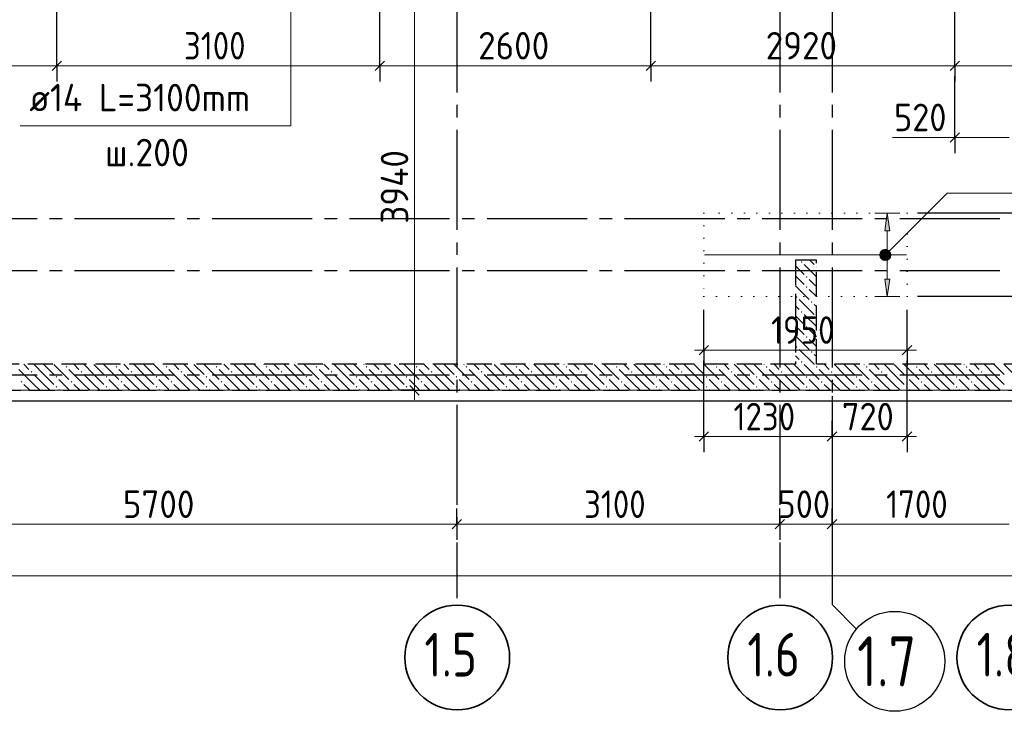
# Model space of a CAD drawing. Header units: millimetres. Extents: x 0 to 50400, y 0 to 35640.
# Tile 15 of 25: x 26019 to 35469, y 7230 to 13872. Entities that reach past the tile are written whole.
import ezdxf

# ---------------------------------------------------------------- set-up
doc = ezdxf.new("R2010")
doc.units = ezdxf.units.MM
for name, pattern in [('______2', [324, 240, -84]), ('______5', [1320, 960, -120, 120, -120]), ('______9', [120, 0, -120])]:
    doc.linetypes.add(name, pattern=pattern)
for name, color, linetype, lineweight in [('Standard', 7, 'Continuous', 25), ('ДОП Верх по Х', 7, 'Continuous', 25), ('ЖБ Перекрытие верхний уровень', 7, 'Continuous', 35), ('ЖБ Стена верхний уровень', 7, 'Continuous', 35), ('Общий01', 7, 'Continuous', 13), ('Позиционная метка номер позиции', 7, 'Continuous', 13), ('Размерная линия_ общее', 7, 'Continuous', 13), ('Тени', 7, 'Continuous', 13)]:
    doc.layers.add(name, color=color, linetype=linetype, lineweight=lineweight)
doc.layers.add('Оси', color=7, linetype='______5', true_color=0x656565)
doc.styles.add('ISOCPEUR', font='txt')

msp = doc.modelspace()

# ---------------------------------------------------------------- hatches: boundary and pattern name
at = {"layer": 'ДОП Верх по Х', "linetype": 'Continuous', "lineweight": 13, "transparency": 33554687}
msp.add_hatch(color=7, dxfattribs=at).paths.add_polyline_path([(34369.8, 11844.4), (34345.9, 12012.4), (34321.9, 11844.4)])
msp.add_hatch(color=7, dxfattribs=at).paths.add_polyline_path([(34369.8, 11380.4), (34345.9, 11212.4), (34321.9, 11380.4)], flags=16)
at = {"layer": 'ЖБ Стена верхний уровень', "linetype": 'Continuous', "lineweight": 18, "transparency": 33554687}
for points in [[(33515.8, 11545.3), (33523.6, 11553.1), (33531.4, 11545.3), (33523.6, 11537.5)], [(33659.8, 11497.3), (33665.1, 11502.6), (33665.1, 11492)], [(33563.8, 11401.3), (33571.6, 11409.1), (33579.4, 11401.3), (33571.6, 11393.5)], [(33563.8, 11305.3), (33571.6, 11313.1), (33579.4, 11305.3), (33571.6, 11297.5)], [(33467.8, 11209.3), (33475.6, 11217.1), (33483.4, 11209.3), (33475.6, 11201.5)], [(33611.8, 11161.3), (33619.6, 11169.1), (33627.4, 11161.3), (33619.6, 11153.5)], [(33515.8, 11065.3), (33523.6, 11073.1), (33531.4, 11065.3), (33523.6, 11057.5)], [(33659.8, 11017.3), (33665.1, 11022.6), (33665.1, 11012)], [(33563.8, 10921.3), (33571.6, 10929.1), (33579.4, 10921.3), (33571.6, 10913.5)], [(33563.8, 10825.3), (33571.6, 10833.1), (33579.4, 10825.3), (33571.6, 10817.5)], [(33467.8, 10729.3), (33475.6, 10737.1), (33483.4, 10729.3), (33475.6, 10721.5)], [(33611.8, 10681.3), (33619.6, 10689.1), (33627.4, 10681.3), (33619.6, 10673.5)], [(33515.8, 10585.3), (33523.6, 10593.1), (33531.4, 10585.3), (33523.6, 10577.5)], [(26123.8, 10489.3), (26131.6, 10497.1), (26139.4, 10489.3), (26131.6, 10481.5)], [(26459.8, 10537.3), (26467.6, 10545.1), (26475.4, 10537.3), (26467.6, 10529.5)], [(26603.8, 10489.3), (26611.6, 10497.1), (26619.4, 10489.3), (26611.6, 10481.5)], [(26939.8, 10537.3), (26947.6, 10545.1), (26955.4, 10537.3), (26947.6, 10529.5)], [(27083.8, 10489.3), (27091.6, 10497.1), (27099.4, 10489.3), (27091.6, 10481.5)], [(27419.8, 10537.3), (27427.6, 10545.1), (27435.4, 10537.3), (27427.6, 10529.5)], [(27563.8, 10489.3), (27571.6, 10497.1), (27579.4, 10489.3), (27571.6, 10481.5)], [(27899.8, 10537.3), (27907.6, 10545.1), (27915.4, 10537.3), (27907.6, 10529.5)], [(28043.8, 10489.3), (28051.6, 10497.1), (28059.4, 10489.3), (28051.6, 10481.5)], [(28379.8, 10537.3), (28387.6, 10545.1), (28395.4, 10537.3), (28387.6, 10529.5)], [(28523.8, 10489.3), (28531.6, 10497.1), (28539.4, 10489.3), (28531.6, 10481.5)], [(28859.8, 10537.3), (28867.6, 10545.1), (28875.4, 10537.3), (28867.6, 10529.5)], [(29003.8, 10489.3), (29011.6, 10497.1), (29019.4, 10489.3), (29011.6, 10481.5)], [(29339.8, 10537.3), (29347.6, 10545.1), (29355.4, 10537.3), (29347.6, 10529.5)], [(29483.8, 10489.3), (29491.6, 10497.1), (29499.4, 10489.3), (29491.6, 10481.5)], [(29819.8, 10537.3), (29827.6, 10545.1), (29835.4, 10537.3), (29827.6, 10529.5)], [(29963.8, 10489.3), (29971.6, 10497.1), (29979.4, 10489.3), (29971.6, 10481.5)], [(30299.8, 10537.3), (30307.6, 10545.1), (30315.4, 10537.3), (30307.6, 10529.5)], [(30443.8, 10489.3), (30451.6, 10497.1), (30459.4, 10489.3), (30451.6, 10481.5)], [(30779.8, 10537.3), (30787.6, 10545.1), (30795.4, 10537.3), (30787.6, 10529.5)], [(30923.8, 10489.3), (30931.6, 10497.1), (30939.4, 10489.3), (30931.6, 10481.5)], [(31259.8, 10537.3), (31267.6, 10545.1), (31275.4, 10537.3), (31267.6, 10529.5)], [(31403.8, 10489.3), (31411.6, 10497.1), (31419.4, 10489.3), (31411.6, 10481.5)], [(31739.8, 10537.3), (31747.6, 10545.1), (31755.4, 10537.3), (31747.6, 10529.5)], [(31883.8, 10489.3), (31891.6, 10497.1), (31899.4, 10489.3), (31891.6, 10481.5)], [(32219.8, 10537.3), (32227.6, 10545.1), (32235.4, 10537.3), (32227.6, 10529.5)], [(32363.8, 10489.3), (32371.6, 10497.1), (32379.4, 10489.3), (32371.6, 10481.5)], [(32699.8, 10537.3), (32707.6, 10545.1), (32715.4, 10537.3), (32707.6, 10529.5)], [(32843.8, 10489.3), (32851.6, 10497.1), (32859.4, 10489.3), (32851.6, 10481.5)], [(33179.8, 10537.3), (33187.6, 10545.1), (33195.4, 10537.3), (33187.6, 10529.5)], [(33323.8, 10489.3), (33331.6, 10497.1), (33339.4, 10489.3), (33331.6, 10481.5)], [(33659.8, 10537.3), (33667.6, 10545.1), (33675.4, 10537.3), (33667.6, 10529.5)], [(33803.8, 10489.3), (33811.6, 10497.1), (33819.4, 10489.3), (33811.6, 10481.5)], [(34139.8, 10537.3), (34147.6, 10545.1), (34155.4, 10537.3), (34147.6, 10529.5)], [(34283.8, 10489.3), (34291.6, 10497.1), (34299.4, 10489.3), (34291.6, 10481.5)], [(34619.8, 10537.3), (34627.6, 10545.1), (34635.4, 10537.3), (34627.6, 10529.5)], [(34763.8, 10489.3), (34771.6, 10497.1), (34779.4, 10489.3), (34771.6, 10481.5)], [(35099.8, 10537.3), (35107.6, 10545.1), (35115.4, 10537.3), (35107.6, 10529.5)], [(35243.8, 10489.3), (35251.6, 10497.1), (35259.4, 10489.3), (35251.6, 10481.5)], [(26027.8, 10393.3), (26035.6, 10401.1), (26043.4, 10393.3), (26035.6, 10385.5)], [(26363.8, 10441.3), (26371.6, 10449.1), (26379.4, 10441.3), (26371.6, 10433.5)], [(26507.8, 10393.3), (26515.6, 10401.1), (26523.4, 10393.3), (26515.6, 10385.5)], [(26843.8, 10441.3), (26851.6, 10449.1), (26859.4, 10441.3), (26851.6, 10433.5)], [(26987.8, 10393.3), (26995.6, 10401.1), (27003.4, 10393.3), (26995.6, 10385.5)], [(27323.8, 10441.3), (27331.6, 10449.1), (27339.4, 10441.3), (27331.6, 10433.5)], [(27467.8, 10393.3), (27475.6, 10401.1), (27483.4, 10393.3), (27475.6, 10385.5)], [(27803.8, 10441.3), (27811.6, 10449.1), (27819.4, 10441.3), (27811.6, 10433.5)], [(27947.8, 10393.3), (27955.6, 10401.1), (27963.4, 10393.3), (27955.6, 10385.5)], [(28283.8, 10441.3), (28291.6, 10449.1), (28299.4, 10441.3), (28291.6, 10433.5)], [(28427.8, 10393.3), (28435.6, 10401.1), (28443.4, 10393.3), (28435.6, 10385.5)], [(28763.8, 10441.3), (28771.6, 10449.1), (28779.4, 10441.3), (28771.6, 10433.5)], [(28907.8, 10393.3), (28915.6, 10401.1), (28923.4, 10393.3), (28915.6, 10385.5)], [(29243.8, 10441.3), (29251.6, 10449.1), (29259.4, 10441.3), (29251.6, 10433.5)], [(29387.8, 10393.3), (29395.6, 10401.1), (29403.4, 10393.3), (29395.6, 10385.5)], [(29723.8, 10441.3), (29731.6, 10449.1), (29739.4, 10441.3), (29731.6, 10433.5)], [(29867.8, 10393.3), (29875.6, 10401.1), (29883.4, 10393.3), (29875.6, 10385.5)], [(30203.8, 10441.3), (30211.6, 10449.1), (30219.4, 10441.3), (30211.6, 10433.5)], [(30347.8, 10393.3), (30355.6, 10401.1), (30363.4, 10393.3), (30355.6, 10385.5)], [(30683.8, 10441.3), (30691.6, 10449.1), (30699.4, 10441.3), (30691.6, 10433.5)], [(30827.8, 10393.3), (30835.6, 10401.1), (30843.4, 10393.3), (30835.6, 10385.5)], [(31163.8, 10441.3), (31171.6, 10449.1), (31179.4, 10441.3), (31171.6, 10433.5)], [(31307.8, 10393.3), (31315.6, 10401.1), (31323.4, 10393.3), (31315.6, 10385.5)], [(31643.8, 10441.3), (31651.6, 10449.1), (31659.4, 10441.3), (31651.6, 10433.5)], [(31787.8, 10393.3), (31795.6, 10401.1), (31803.4, 10393.3), (31795.6, 10385.5)], [(32123.8, 10441.3), (32131.6, 10449.1), (32139.4, 10441.3), (32131.6, 10433.5)], [(32267.8, 10393.3), (32275.6, 10401.1), (32283.4, 10393.3), (32275.6, 10385.5)], [(32603.8, 10441.3), (32611.6, 10449.1), (32619.4, 10441.3), (32611.6, 10433.5)], [(32747.8, 10393.3), (32755.6, 10401.1), (32763.4, 10393.3), (32755.6, 10385.5)], [(33083.8, 10441.3), (33091.6, 10449.1), (33099.4, 10441.3), (33091.6, 10433.5)], [(33227.8, 10393.3), (33235.6, 10401.1), (33243.4, 10393.3), (33235.6, 10385.5)], [(33563.8, 10441.3), (33571.6, 10449.1), (33579.4, 10441.3), (33571.6, 10433.5)], [(33707.8, 10393.3), (33715.6, 10401.1), (33723.4, 10393.3), (33715.6, 10385.5)], [(34043.8, 10441.3), (34051.6, 10449.1), (34059.4, 10441.3), (34051.6, 10433.5)], [(34187.8, 10393.3), (34195.6, 10401.1), (34203.4, 10393.3), (34195.6, 10385.5)], [(34523.8, 10441.3), (34531.6, 10449.1), (34539.4, 10441.3), (34531.6, 10433.5)], [(34667.8, 10393.3), (34675.6, 10401.1), (34683.4, 10393.3), (34675.6, 10385.5)], [(35003.8, 10441.3), (35011.6, 10449.1), (35019.4, 10441.3), (35011.6, 10433.5)], [(35147.8, 10393.3), (35155.6, 10401.1), (35163.4, 10393.3), (35155.6, 10385.5)], [(26363.8, 10345.3), (26371.6, 10353.1), (26379.4, 10345.3), (26371.6, 10337.5)], [(26843.8, 10345.3), (26851.6, 10353.1), (26859.4, 10345.3), (26851.6, 10337.5)], [(27323.8, 10345.3), (27331.6, 10353.1), (27339.4, 10345.3), (27331.6, 10337.5)], [(27803.8, 10345.3), (27811.6, 10353.1), (27819.4, 10345.3), (27811.6, 10337.5)], [(28283.8, 10345.3), (28291.6, 10353.1), (28299.4, 10345.3), (28291.6, 10337.5)], [(28763.8, 10345.3), (28771.6, 10353.1), (28779.4, 10345.3), (28771.6, 10337.5)], [(29243.8, 10345.3), (29251.6, 10353.1), (29259.4, 10345.3), (29251.6, 10337.5)], [(29723.8, 10345.3), (29731.6, 10353.1), (29739.4, 10345.3), (29731.6, 10337.5)], [(30203.8, 10345.3), (30211.6, 10353.1), (30219.4, 10345.3), (30211.6, 10337.5)], [(30683.8, 10345.3), (30691.6, 10353.1), (30699.4, 10345.3), (30691.6, 10337.5)], [(31163.8, 10345.3), (31171.6, 10353.1), (31179.4, 10345.3), (31171.6, 10337.5)], [(31643.8, 10345.3), (31651.6, 10353.1), (31659.4, 10345.3), (31651.6, 10337.5)], [(32123.8, 10345.3), (32131.6, 10353.1), (32139.4, 10345.3), (32131.6, 10337.5)], [(32603.8, 10345.3), (32611.6, 10353.1), (32619.4, 10345.3), (32611.6, 10337.5)], [(33083.8, 10345.3), (33091.6, 10353.1), (33099.4, 10345.3), (33091.6, 10337.5)], [(33563.8, 10345.3), (33571.6, 10353.1), (33579.4, 10345.3), (33571.6, 10337.5)], [(34043.8, 10345.3), (34051.6, 10353.1), (34059.4, 10345.3), (34051.6, 10337.5)], [(34523.8, 10345.3), (34531.6, 10353.1), (34539.4, 10345.3), (34531.6, 10337.5)], [(35003.8, 10345.3), (35011.6, 10353.1), (35019.4, 10345.3), (35011.6, 10337.5)]]:
    msp.add_hatch(color=7, dxfattribs=at).paths.add_polyline_path(points, flags=16)
at = {"layer": 'Позиционная метка номер позиции', "linetype": 'Continuous', "lineweight": 13, "transparency": 33554687}
for points in [[(34275.2, 11626.1), (34365.4, 11574.2), (34289, 11650.6)], [(34275.2, 11598.6), (34340.9, 11560.5), (34275.2, 11626.1)], [(34275.2, 11626.1), (34340.9, 11560.5), (34365.4, 11574.2)], [(34289, 11650.6), (34379.1, 11598.6), (34313.4, 11664.3)], [(34289, 11650.6), (34365.4, 11574.2), (34379.1, 11598.6)], [(34313.4, 11664.3), (34379.1, 11598.6), (34379.1, 11626.1)], [(34313.4, 11664.3), (34379.1, 11626.1), (34340.9, 11664.3)], [(34340.9, 11664.3), (34379.1, 11626.1), (34365.4, 11650.6)], [(34313.4, 11560.5), (34275.2, 11598.6), (34289, 11574.2)], [(34275.2, 11598.6), (34313.4, 11560.5), (34340.9, 11560.5)]]:
    msp.add_hatch(color=7, dxfattribs=at).paths.add_polyline_path(points)

# ---------------------------------------------------------------- linework, layer by layer
at = {"layer": 'Standard', "color": 254, "linetype": 'Continuous', "lineweight": -3, "true_color": 0xc4c4ff, "transparency": 33554687}
msp.add_lwpolyline([(7965.1, 10212.4), (40368.1, 10212.4), (40368.1, 32712.4), (7965.1, 32712.4), (7965.1, 10212.4)], dxfattribs=at)
at = {"layer": 'ДОП Верх по Х', "color": 251, "linetype": 'Continuous', "lineweight": 13, "true_color": 0x494949, "transparency": 33554687}
for p, q in [((34345.9, 12012.4), (34225.9, 12012.4)), ((34345.9, 12012.4), (34321.9, 11844.4)), ((34369.8, 11844.4), (34345.9, 12012.4)), ((34345.9, 12012.4), (34465.9, 12012.4)), ((34345.9, 12012.4), (34345.9, 12012.4)), ((34321.9, 11844.4), (34369.8, 11844.4)), ((34345.9, 11380.4), (34345.9, 11844.4)), ((34345.9, 11212.4), (34321.9, 11380.4)), ((34321.9, 11380.4), (34369.8, 11380.4)), ((34369.8, 11380.4), (34345.9, 11212.4)), ((34345.9, 11212.4), (34225.9, 11212.4)), ((34345.9, 11212.4), (34465.9, 11212.4)), ((34345.9, 11212.4), (34345.9, 11212.4))]:
    msp.add_line(p, q, dxfattribs=at)
at = {"layer": 'ДОП Верх по Х', "color": 7, "linetype": 'Continuous', "lineweight": 18, "transparency": 33554687}
msp.add_line((34529.1, 11612.4), (32591.1, 11612.4), dxfattribs=at)
at = {"layer": 'ЖБ Перекрытие верхний уровень', "color": 7, "linetype": 'Continuous', "lineweight": 18, "transparency": 33554687}
msp.add_line((15565.1, 10312.4), (40265.1, 10312.4), dxfattribs=at)
at = {"layer": 'ЖБ Стена верхний уровень', "color": 251, "linetype": '______2', "lineweight": -3, "true_color": 0x656565, "transparency": 33554687}
for p, q in [((33465.1, 11562.4), (33465.1, 10562.4)), ((33665.1, 11562.4), (33465.1, 11562.4)), ((33665.1, 10562.4), (33665.1, 11562.4)), ((33465.1, 10562.4), (15765.1, 10562.4)), ((39915.1, 10562.4), (33665.1, 10562.4)), ((9265.1, 10312.4), (40165.1, 10312.4))]:
    msp.add_line(p, q, dxfattribs=at)
at = {"layer": 'ЖБ Стена верхний уровень', "color": 9, "linetype": 'Continuous', "lineweight": 18, "true_color": 0xc7c7c7, "transparency": 33554687}
for p, q in [((33602.5, 11562.4), (33643.6, 11521.3)), ((33465.1, 11507.8), (33547.6, 11425.3)), ((33547.6, 11521.3), (33665.1, 11403.8)), ((33465.1, 11411.8), (33547.6, 11329.3)), ((33643.6, 11329.3), (33595.6, 11377.3)), ((33465.1, 11315.8), (33595.6, 11185.3)), ((33595.6, 11281.3), (33665.1, 11211.8)), ((33665.1, 11307.8), (33643.6, 11329.3)), ((33499.6, 11185.3), (33643.6, 11041.3)), ((33499.6, 11089.3), (33465.1, 11123.8)), ((33643.6, 11137.3), (33665.1, 11115.8)), ((33465.1, 11027.8), (33547.6, 10945.3)), ((33547.6, 11041.3), (33665.1, 10923.8)), ((33465.1, 10931.8), (33547.6, 10849.3)), ((33643.6, 10849.3), (33595.6, 10897.3)), ((33465.1, 10835.8), (33595.6, 10705.3)), ((33595.6, 10801.3), (33665.1, 10731.8)), ((33665.1, 10827.8), (33643.6, 10849.3)), ((33499.6, 10705.3), (33642.5, 10562.4)), ((33499.6, 10609.3), (33465.1, 10643.8)), ((33643.6, 10657.3), (33665.1, 10635.8)), ((26155.6, 10369.3), (26011.6, 10513.3)), ((26058.5, 10562.4), (26107.6, 10513.3)), ((26251.6, 10465.3), (26154.5, 10562.4)), ((26251.6, 10561.3), (26347.6, 10465.3)), ((26347.6, 10561.3), (26491.6, 10417.3)), ((26442.5, 10562.4), (26443.6, 10561.3)), ((26635.6, 10369.3), (26491.6, 10513.3)), ((26538.5, 10562.4), (26587.6, 10513.3)), ((26731.6, 10465.3), (26634.5, 10562.4)), ((26731.6, 10561.3), (26827.6, 10465.3)), ((26827.6, 10561.3), (26971.6, 10417.3)), ((26922.5, 10562.4), (26923.6, 10561.3)), ((27115.6, 10369.3), (26971.6, 10513.3)), ((27018.5, 10562.4), (27067.6, 10513.3)), ((27211.6, 10465.3), (27114.5, 10562.4)), ((27211.6, 10561.3), (27307.6, 10465.3)), ((27307.6, 10561.3), (27451.6, 10417.3)), ((27402.5, 10562.4), (27403.6, 10561.3)), ((27595.6, 10369.3), (27451.6, 10513.3)), ((27498.5, 10562.4), (27547.6, 10513.3)), ((27691.6, 10465.3), (27594.5, 10562.4)), ((27691.6, 10561.3), (27787.6, 10465.3)), ((27787.6, 10561.3), (27931.6, 10417.3)), ((27882.5, 10562.4), (27883.6, 10561.3)), ((28075.6, 10369.3), (27931.6, 10513.3)), ((27978.5, 10562.4), (28027.6, 10513.3)), ((28171.6, 10465.3), (28074.5, 10562.4)), ((28171.6, 10561.3), (28267.6, 10465.3)), ((28267.6, 10561.3), (28411.6, 10417.3)), ((28362.5, 10562.4), (28363.6, 10561.3)), ((28555.6, 10369.3), (28411.6, 10513.3)), ((28458.5, 10562.4), (28507.6, 10513.3)), ((28651.6, 10465.3), (28554.5, 10562.4)), ((28651.6, 10561.3), (28747.6, 10465.3)), ((28747.6, 10561.3), (28891.6, 10417.3)), ((28842.5, 10562.4), (28843.6, 10561.3)), ((29035.6, 10369.3), (28891.6, 10513.3)), ((28938.5, 10562.4), (28987.6, 10513.3)), ((29131.6, 10465.3), (29034.5, 10562.4)), ((29131.6, 10561.3), (29227.6, 10465.3)), ((29227.6, 10561.3), (29371.6, 10417.3)), ((29322.5, 10562.4), (29323.6, 10561.3)), ((29515.6, 10369.3), (29371.6, 10513.3)), ((29418.5, 10562.4), (29467.6, 10513.3)), ((29611.6, 10465.3), (29514.5, 10562.4)), ((29611.6, 10561.3), (29707.6, 10465.3)), ((29707.6, 10561.3), (29851.6, 10417.3)), ((29802.5, 10562.4), (29803.6, 10561.3)), ((29995.6, 10369.3), (29851.6, 10513.3)), ((29898.5, 10562.4), (29947.6, 10513.3)), ((30091.6, 10465.3), (29994.5, 10562.4)), ((30091.6, 10561.3), (30187.6, 10465.3)), ((30187.6, 10561.3), (30331.6, 10417.3)), ((30282.5, 10562.4), (30283.6, 10561.3)), ((30475.6, 10369.3), (30331.6, 10513.3)), ((30378.5, 10562.4), (30427.6, 10513.3)), ((30571.6, 10465.3), (30474.5, 10562.4)), ((30571.6, 10561.3), (30667.6, 10465.3)), ((30667.6, 10561.3), (30811.6, 10417.3)), ((30762.5, 10562.4), (30763.6, 10561.3)), ((30955.6, 10369.3), (30811.6, 10513.3)), ((30858.5, 10562.4), (30907.6, 10513.3)), ((31051.6, 10465.3), (30954.5, 10562.4)), ((31051.6, 10561.3), (31147.6, 10465.3)), ((31147.6, 10561.3), (31291.6, 10417.3)), ((31242.5, 10562.4), (31243.6, 10561.3)), ((31435.6, 10369.3), (31291.6, 10513.3)), ((31338.5, 10562.4), (31387.6, 10513.3)), ((31531.6, 10465.3), (31434.5, 10562.4)), ((31531.6, 10561.3), (31627.6, 10465.3)), ((31627.6, 10561.3), (31771.6, 10417.3)), ((31722.5, 10562.4), (31723.6, 10561.3)), ((31915.6, 10369.3), (31771.6, 10513.3)), ((31818.5, 10562.4), (31867.6, 10513.3)), ((32011.6, 10465.3), (31914.5, 10562.4)), ((32011.6, 10561.3), (32107.6, 10465.3)), ((32107.6, 10561.3), (32251.6, 10417.3)), ((32202.5, 10562.4), (32203.6, 10561.3)), ((32395.6, 10369.3), (32251.6, 10513.3)), ((32298.5, 10562.4), (32347.6, 10513.3)), ((32491.6, 10465.3), (32394.5, 10562.4)), ((32491.6, 10561.3), (32587.6, 10465.3)), ((32587.6, 10561.3), (32731.6, 10417.3)), ((32682.5, 10562.4), (32683.6, 10561.3)), ((32875.6, 10369.3), (32731.6, 10513.3)), ((32778.5, 10562.4), (32827.6, 10513.3)), ((32971.6, 10465.3), (32874.5, 10562.4)), ((32971.6, 10561.3), (33067.6, 10465.3)), ((33067.6, 10561.3), (33211.6, 10417.3)), ((33162.5, 10562.4), (33163.6, 10561.3)), ((33355.6, 10369.3), (33211.6, 10513.3)), ((33258.5, 10562.4), (33307.6, 10513.3)), ((33451.6, 10465.3), (33354.5, 10562.4)), ((33451.6, 10561.3), (33547.6, 10465.3)), ((33547.6, 10561.3), (33691.6, 10417.3)), ((33642.5, 10562.4), (33643.6, 10561.3)), ((33835.6, 10369.3), (33691.6, 10513.3)), ((33738.5, 10562.4), (33787.6, 10513.3)), ((33931.6, 10465.3), (33834.5, 10562.4)), ((33931.6, 10561.3), (34027.6, 10465.3)), ((34027.6, 10561.3), (34171.6, 10417.3)), ((34122.5, 10562.4), (34123.6, 10561.3)), ((34315.6, 10369.3), (34171.6, 10513.3)), ((34218.5, 10562.4), (34267.6, 10513.3)), ((34411.6, 10465.3), (34314.5, 10562.4)), ((34411.6, 10561.3), (34507.6, 10465.3)), ((34507.6, 10561.3), (34651.6, 10417.3)), ((34602.5, 10562.4), (34603.6, 10561.3)), ((34795.6, 10369.3), (34651.6, 10513.3)), ((34698.5, 10562.4), (34747.6, 10513.3)), ((34891.6, 10465.3), (34794.5, 10562.4)), ((34891.6, 10561.3), (34987.6, 10465.3)), ((34987.6, 10561.3), (35131.6, 10417.3)), ((35082.5, 10562.4), (35083.6, 10561.3)), ((35275.6, 10369.3), (35131.6, 10513.3)), ((35178.5, 10562.4), (35227.6, 10513.3)), ((35371.6, 10465.3), (35274.5, 10562.4)), ((35371.6, 10561.3), (35467.6, 10465.3)), ((35467.6, 10561.3), (35611.6, 10417.3)), ((26155.6, 10465.3), (26251.6, 10369.3)), ((26251.6, 10465.3), (26347.6, 10369.3)), ((26443.6, 10369.3), (26395.6, 10417.3)), ((26635.6, 10465.3), (26731.6, 10369.3)), ((26731.6, 10465.3), (26827.6, 10369.3)), ((26923.6, 10369.3), (26875.6, 10417.3)), ((27115.6, 10465.3), (27211.6, 10369.3)), ((27211.6, 10465.3), (27307.6, 10369.3)), ((27403.6, 10369.3), (27355.6, 10417.3)), ((27595.6, 10465.3), (27691.6, 10369.3)), ((27691.6, 10465.3), (27787.6, 10369.3)), ((27883.6, 10369.3), (27835.6, 10417.3)), ((28075.6, 10465.3), (28171.6, 10369.3)), ((28171.6, 10465.3), (28267.6, 10369.3)), ((28363.6, 10369.3), (28315.6, 10417.3)), ((28555.6, 10465.3), (28651.6, 10369.3)), ((28651.6, 10465.3), (28747.6, 10369.3)), ((28843.6, 10369.3), (28795.6, 10417.3)), ((29035.6, 10465.3), (29131.6, 10369.3)), ((29131.6, 10465.3), (29227.6, 10369.3)), ((29323.6, 10369.3), (29275.6, 10417.3)), ((29515.6, 10465.3), (29611.6, 10369.3)), ((29611.6, 10465.3), (29707.6, 10369.3)), ((29803.6, 10369.3), (29755.6, 10417.3)), ((29995.6, 10465.3), (30091.6, 10369.3)), ((30091.6, 10465.3), (30187.6, 10369.3)), ((30283.6, 10369.3), (30235.6, 10417.3)), ((30475.6, 10465.3), (30571.6, 10369.3)), ((30571.6, 10465.3), (30667.6, 10369.3)), ((30763.6, 10369.3), (30715.6, 10417.3)), ((30955.6, 10465.3), (31051.6, 10369.3)), ((31051.6, 10465.3), (31147.6, 10369.3)), ((31243.6, 10369.3), (31195.6, 10417.3)), ((31435.6, 10465.3), (31531.6, 10369.3)), ((31531.6, 10465.3), (31627.6, 10369.3)), ((31723.6, 10369.3), (31675.6, 10417.3)), ((31915.6, 10465.3), (32011.6, 10369.3)), ((32011.6, 10465.3), (32107.6, 10369.3)), ((32203.6, 10369.3), (32155.6, 10417.3)), ((32395.6, 10465.3), (32491.6, 10369.3)), ((32491.6, 10465.3), (32587.6, 10369.3)), ((32683.6, 10369.3), (32635.6, 10417.3)), ((32875.6, 10465.3), (32971.6, 10369.3)), ((32971.6, 10465.3), (33067.6, 10369.3)), ((33163.6, 10369.3), (33115.6, 10417.3)), ((33355.6, 10465.3), (33451.6, 10369.3)), ((33451.6, 10465.3), (33547.6, 10369.3)), ((33643.6, 10369.3), (33595.6, 10417.3)), ((33835.6, 10465.3), (33931.6, 10369.3)), ((33931.6, 10465.3), (34027.6, 10369.3)), ((34123.6, 10369.3), (34075.6, 10417.3)), ((34315.6, 10465.3), (34411.6, 10369.3)), ((34411.6, 10465.3), (34507.6, 10369.3)), ((34603.6, 10369.3), (34555.6, 10417.3)), ((34795.6, 10465.3), (34891.6, 10369.3)), ((34891.6, 10465.3), (34987.6, 10369.3)), ((35083.6, 10369.3), (35035.6, 10417.3)), ((35275.6, 10465.3), (35371.6, 10369.3)), ((35371.6, 10465.3), (35467.6, 10369.3)), ((26059.6, 10369.3), (26116.5, 10312.4)), ((26155.6, 10369.3), (26212.5, 10312.4)), ((26251.6, 10369.3), (26308.5, 10312.4)), ((26395.6, 10321.3), (26404.5, 10312.4)), ((26491.6, 10321.3), (26443.6, 10369.3)), ((26539.6, 10369.3), (26596.5, 10312.4)), ((26635.6, 10369.3), (26692.5, 10312.4)), ((26731.6, 10369.3), (26788.5, 10312.4)), ((26875.6, 10321.3), (26884.5, 10312.4)), ((26971.6, 10321.3), (26923.6, 10369.3)), ((27019.6, 10369.3), (27076.5, 10312.4)), ((27115.6, 10369.3), (27172.5, 10312.4)), ((27211.6, 10369.3), (27268.5, 10312.4)), ((27355.6, 10321.3), (27364.5, 10312.4)), ((27451.6, 10321.3), (27403.6, 10369.3)), ((27499.6, 10369.3), (27556.5, 10312.4)), ((27595.6, 10369.3), (27652.5, 10312.4)), ((27691.6, 10369.3), (27748.5, 10312.4)), ((27835.6, 10321.3), (27844.5, 10312.4)), ((27931.6, 10321.3), (27883.6, 10369.3)), ((27979.6, 10369.3), (28036.5, 10312.4)), ((28075.6, 10369.3), (28132.5, 10312.4)), ((28171.6, 10369.3), (28228.5, 10312.4)), ((28315.6, 10321.3), (28324.5, 10312.4)), ((28411.6, 10321.3), (28363.6, 10369.3)), ((28459.6, 10369.3), (28516.5, 10312.4)), ((28555.6, 10369.3), (28612.5, 10312.4)), ((28651.6, 10369.3), (28708.5, 10312.4)), ((28795.6, 10321.3), (28804.5, 10312.4)), ((28891.6, 10321.3), (28843.6, 10369.3)), ((28939.6, 10369.3), (28996.5, 10312.4)), ((29035.6, 10369.3), (29092.5, 10312.4)), ((29131.6, 10369.3), (29188.5, 10312.4)), ((29275.6, 10321.3), (29284.5, 10312.4)), ((29371.6, 10321.3), (29323.6, 10369.3)), ((29419.6, 10369.3), (29476.5, 10312.4)), ((29515.6, 10369.3), (29572.5, 10312.4)), ((29611.6, 10369.3), (29668.5, 10312.4)), ((29755.6, 10321.3), (29764.5, 10312.4)), ((29851.6, 10321.3), (29803.6, 10369.3)), ((29899.6, 10369.3), (29956.5, 10312.4)), ((29995.6, 10369.3), (30052.5, 10312.4)), ((30091.6, 10369.3), (30148.5, 10312.4)), ((30235.6, 10321.3), (30244.5, 10312.4)), ((30331.6, 10321.3), (30283.6, 10369.3)), ((30379.6, 10369.3), (30436.5, 10312.4)), ((30475.6, 10369.3), (30532.5, 10312.4)), ((30571.6, 10369.3), (30628.5, 10312.4)), ((30715.6, 10321.3), (30724.5, 10312.4)), ((30811.6, 10321.3), (30763.6, 10369.3)), ((30859.6, 10369.3), (30916.5, 10312.4)), ((30955.6, 10369.3), (31012.5, 10312.4)), ((31051.6, 10369.3), (31108.5, 10312.4)), ((31195.6, 10321.3), (31204.5, 10312.4)), ((31291.6, 10321.3), (31243.6, 10369.3)), ((31339.6, 10369.3), (31396.5, 10312.4)), ((31435.6, 10369.3), (31492.5, 10312.4)), ((31531.6, 10369.3), (31588.5, 10312.4)), ((31675.6, 10321.3), (31684.5, 10312.4)), ((31771.6, 10321.3), (31723.6, 10369.3)), ((31819.6, 10369.3), (31876.5, 10312.4)), ((31915.6, 10369.3), (31972.5, 10312.4)), ((32011.6, 10369.3), (32068.5, 10312.4)), ((32155.6, 10321.3), (32164.5, 10312.4)), ((32251.6, 10321.3), (32203.6, 10369.3)), ((32299.6, 10369.3), (32356.5, 10312.4)), ((32395.6, 10369.3), (32452.5, 10312.4)), ((32491.6, 10369.3), (32548.5, 10312.4)), ((32635.6, 10321.3), (32644.5, 10312.4)), ((32731.6, 10321.3), (32683.6, 10369.3)), ((32779.6, 10369.3), (32836.5, 10312.4)), ((32875.6, 10369.3), (32932.5, 10312.4)), ((32971.6, 10369.3), (33028.5, 10312.4)), ((33115.6, 10321.3), (33124.5, 10312.4)), ((33211.6, 10321.3), (33163.6, 10369.3)), ((33259.6, 10369.3), (33316.5, 10312.4)), ((33355.6, 10369.3), (33412.5, 10312.4)), ((33451.6, 10369.3), (33508.5, 10312.4)), ((33595.6, 10321.3), (33604.5, 10312.4)), ((33691.6, 10321.3), (33643.6, 10369.3)), ((33739.6, 10369.3), (33796.5, 10312.4)), ((33835.6, 10369.3), (33892.5, 10312.4)), ((33931.6, 10369.3), (33988.5, 10312.4)), ((34075.6, 10321.3), (34084.5, 10312.4)), ((34171.6, 10321.3), (34123.6, 10369.3)), ((34219.6, 10369.3), (34276.5, 10312.4)), ((34315.6, 10369.3), (34372.5, 10312.4)), ((34411.6, 10369.3), (34468.5, 10312.4)), ((34555.6, 10321.3), (34564.5, 10312.4)), ((34651.6, 10321.3), (34603.6, 10369.3)), ((34699.6, 10369.3), (34756.5, 10312.4)), ((34795.6, 10369.3), (34852.5, 10312.4)), ((34891.6, 10369.3), (34948.5, 10312.4)), ((35035.6, 10321.3), (35044.5, 10312.4)), ((35131.6, 10321.3), (35083.6, 10369.3)), ((35179.6, 10369.3), (35236.5, 10312.4)), ((35275.6, 10369.3), (35332.5, 10312.4)), ((35371.6, 10369.3), (35428.5, 10312.4))]:
    msp.add_line(p, q, dxfattribs=at)
at = {"layer": 'Общий01', "color": 7, "linetype": 'Continuous', "lineweight": 13, "transparency": 33554687}
msp.add_line((34995.1, 12740.9), (34395.1, 12740.9), dxfattribs=at)
at = {"layer": 'Оси', "color": 8, "linetype": '______5', "lineweight": -3, "transparency": 33554687}
for p, q in [((30215.1, 32612.4), (30215.1, 8317)), ((33315.1, 32612.4), (33315.1, 8317)), ((33815.1, 32612.4), (33815.1, 8317)), ((8065.1, 11962.4), (42962.9, 11962.4)), ((8065.1, 11462.4), (42962.9, 11462.4)), ((8065.1, 10462.4), (42962.9, 10462.4))]:
    msp.add_line(p, q, dxfattribs=at)
at = {"layer": 'Оси', "color": 7, "linetype": 'Continuous', "lineweight": 25, "transparency": 33554687}
msp.add_lwpolyline([(33815.1, 10254.8), (33815.1, 8254.8), (34050.1, 8019.8)], dxfattribs=at)
at = {"layer": 'Оси', "color": 7, "linetype": 'Continuous', "lineweight": 35, "transparency": 33554687}
for centre in [(30217.7, 7746.8), (33317.7, 7746.8), (35517.7, 7746.8)]:
    msp.add_circle(centre, 503.1, dxfattribs=at)
at = {"layer": 'Оси', "color": 7, "linetype": 'Continuous', "lineweight": 25, "transparency": 33554687}
msp.add_circle((34416.7, 7710), 480, dxfattribs=at)
at = {"layer": 'Позиционная метка номер позиции', "color": 7, "linetype": 'Continuous', "lineweight": 13, "transparency": 33554687}
for p, q in [((34289, 11650.6), (34289, 11650.6)), ((34365.4, 11650.6), (34365.4, 11650.6)), ((34289, 11574.2), (34289, 11574.2)), ((34365.4, 11574.2), (34365.4, 11574.2))]:
    msp.add_line(p, q, dxfattribs=at)
for points in [[(28805.4, 15453.9), (28621.6, 15270), (28621.6, 12851.1), (26021.6, 12851.1)], [(34327.2, 11612.4), (34921.1, 12206.4), (38711.1, 12206.4)]]:
    msp.add_lwpolyline(points, dxfattribs=at)
msp.add_circle((34327.2, 11612.4), 54, dxfattribs=at)
at = {"layer": 'Размерная линия_ общее', "color": 7, "linetype": 'Continuous', "lineweight": -3, "transparency": 33554687}
for p, q in [((26375.1, 13429.5), (26375.1, 13579.5)), ((29475.1, 13429.5), (29475.1, 13579.5)), ((32075.1, 13429.5), (32075.1, 13579.5)), ((34995.1, 13429.5), (34995.1, 13579.5)), ((26375.1, 13429.5), (26375.1, 13279.5)), ((29475.1, 13429.5), (29475.1, 13279.5)), ((32075.1, 13429.5), (32075.1, 13279.5)), ((34995.1, 13429.5), (34995.1, 13279.5)), ((34995.1, 12740.9), (34995.1, 13329.5)), ((34995.1, 12740.9), (34995.1, 12890.9)), ((34995.1, 12740.9), (34995.1, 12590.9)), ((32585.1, 10699.1), (32585.1, 11083.9)), ((34535.1, 10699.1), (34535.1, 11083.9)), ((32585.1, 10699.1), (32585.1, 10849.1)), ((34535.1, 10699.1), (34535.1, 10849.1)), ((32585.1, 10699.1), (32585.1, 10549.1)), ((34535.1, 10699.1), (34535.1, 10549.1)), ((32585.1, 9868.1), (32585.1, 10599.1)), ((34535.1, 9868.1), (34535.1, 10599.1)), ((29808.1, 10312.4), (29658.1, 10312.4)), ((29808.1, 10312.4), (29958.1, 10312.4)), ((29808.1, 10312.4), (30115.1, 10312.4)), ((32585.1, 9868.1), (32585.1, 10018.1)), ((33815.1, 9868.1), (33815.1, 10018.1)), ((34535.1, 9868.1), (34535.1, 10018.1)), ((32585.1, 9868.1), (32585.1, 9718.1)), ((33815.1, 9868.1), (33815.1, 9718.1)), ((34535.1, 9868.1), (34535.1, 9718.1)), ((30215.1, 9026.8), (30215.1, 9176.8)), ((33315.1, 9026.8), (33315.1, 9176.8)), ((33815.1, 9026.8), (33815.1, 9176.8)), ((30215.1, 9026.8), (30215.1, 8876.8)), ((33315.1, 9026.8), (33315.1, 8876.8)), ((33815.1, 9026.8), (33815.1, 8876.8))]:
    msp.add_line(p, q, dxfattribs=at)
at = {"layer": 'Размерная линия_ общее', "color": 7, "linetype": 'Continuous', "lineweight": 13, "transparency": 33554687}
for p, q in [((24275.1, 13429.5), (26375.1, 13429.5)), ((26375.1, 13429.5), (29475.1, 13429.5)), ((29475.1, 13429.5), (32075.1, 13429.5)), ((32075.1, 13429.5), (34995.1, 13429.5)), ((34995.1, 13429.5), (40265.1, 13429.5)), ((34995.1, 12740.9), (34905.1, 12740.9)), ((34995.1, 12740.9), (35515.1, 12740.9)), ((32585.1, 10699.1), (32495.1, 10699.1)), ((32585.1, 10699.1), (34535.1, 10699.1)), ((34535.1, 10699.1), (34625.1, 10699.1)), ((29808.1, 10312.4), (29808.1, 10222.4)), ((32585.1, 9868.1), (32495.1, 9868.1)), ((32585.1, 9868.1), (33815.1, 9868.1)), ((33815.1, 9868.1), (34535.1, 9868.1)), ((34535.1, 9868.1), (34625.1, 9868.1)), ((24515.1, 9026.8), (30215.1, 9026.8)), ((30215.1, 9026.8), (33315.1, 9026.8)), ((33315.1, 9026.8), (33815.1, 9026.8)), ((33815.1, 9026.8), (35515.1, 9026.8)), ((9265.1, 8531.8), (40065.1, 8531.8))]:
    msp.add_line(p, q, dxfattribs=at)
at = {"layer": 'Размерная линия_ общее', "color": 7, "linetype": 'Continuous', "lineweight": 25, "transparency": 33554687}
for p, q in [((26330.1, 13384.5), (26420.1, 13474.5)), ((29430.1, 13384.5), (29520.1, 13474.5)), ((32030.1, 13384.5), (32120.1, 13474.5)), ((34950.1, 13384.5), (35040.1, 13474.5)), ((34950.1, 12695.9), (35040.1, 12785.9)), ((32540.1, 10654.1), (32630.1, 10744.1)), ((34490.1, 10654.1), (34580.1, 10744.1)), ((29853.1, 10267.4), (29763.1, 10357.4)), ((32540.1, 9823.1), (32630.1, 9913.1)), ((33770.1, 9823.1), (33860.1, 9913.1)), ((34490.1, 9823.1), (34580.1, 9913.1)), ((30170.1, 8981.8), (30260.1, 9071.8)), ((33270.1, 8981.8), (33360.1, 9071.8)), ((33770.1, 8981.8), (33860.1, 9071.8))]:
    msp.add_line(p, q, dxfattribs=at)
at = {"layer": 'Размерная линия_ общее', "color": 7, "linetype": 'Continuous', "lineweight": -3, "transparency": 33554687}
for points in [[(29475.1, 13429.5), (29475.1, 13449.9), (29475.1, 13449.9), (29475.1, 13449.9), (29475.1, 13449.9), (29475.1, 13449.9), (29475.1, 13449.9), (29475.1, 14270.2)], [(26375.1, 13429.5), (26375.1, 13449.9), (26375.1, 13449.9), (26375.1, 13449.9), (26375.1, 13449.9), (26375.1, 13449.9), (26375.1, 13449.9), (26375.1, 13449.9), (26375.1, 13449.9), (26375.1, 14244.2)], [(32075.1, 13429.5), (32075.1, 13449.9), (32075.1, 13449.9), (32075.1, 13449.9), (32075.1, 13449.9), (32075.1, 14052.4)], [(34995.1, 13429.5), (34995.1, 13449.9), (34995.1, 13449.9), (34995.1, 14052.4)], [(35966.9, 12012.4), (35946.5, 12012.4), (35946.5, 12012.4), (35946.5, 12012.4), (35946.5, 12012.4), (35946.5, 12012.4), (35946.5, 12012.4), (35946.5, 12012.4), (35946.5, 12012.4), (35946.5, 12012.4), (35946.5, 12012.4), (35946.5, 12012.4), (35946.5, 12012.4), (35946.5, 12012.4), (35946.5, 12012.4), (34635.1, 12012.4)], [(35966.9, 11212.4), (35946.5, 11212.4), (35946.5, 11212.4), (35946.5, 11212.4), (35946.5, 11212.4), (35946.5, 11212.4), (35946.5, 11212.4), (35946.5, 11212.4), (35946.5, 11212.4), (35946.5, 11212.4), (35946.5, 11212.4), (35946.5, 11212.4), (35946.5, 11212.4), (35946.5, 11212.4), (35946.5, 11212.4), (34635.1, 11212.4)], [(33815.1, 9868.1), (33815.1, 9888.5), (33815.1, 9888.5), (33815.1, 9925.4)]]:
    msp.add_lwpolyline(points, dxfattribs=at)
at = {"layer": 'Размерная линия_ общее', "color": 7, "linetype": 'Continuous', "lineweight": 13, "transparency": 33554687}
msp.add_lwpolyline([(29808.1, 10312.4), (29808.1, 11834.1), (29808.1, 11834.1), (29808.1, 14252.4)], dxfattribs=at)
at = {"layer": 'Тени', "color": 7, "linetype": '______9', "lineweight": 13, "transparency": 33554687}
for p, q in [((32585.1, 12012.4), (32585.1, 11212.4)), ((34535.1, 12012.4), (32585.1, 12012.4)), ((34535.1, 11212.4), (34535.1, 12012.4)), ((32585.1, 11212.4), (34535.1, 11212.4))]:
    msp.add_line(p, q, dxfattribs=at)

# ---------------------------------------------------------------- texts
at = {"layer": 'ДОП Верх по Х', "color": 7, "linetype": 'Continuous', "lineweight": 13, "transparency": 33554687, "char_height": 264, "attachment_point": 7, "style": 'ISOCPEUR'}
for s, insert, width in [('\\W0.94;ø14 L=3100mm ', (26111.1, 12991.8), 2551.793), ('\\W0.95;ш.200 ', (26837.1, 12463.9), 1154.547)]:
    msp.add_mtext(s, dxfattribs=dict(at, insert=insert, width=width))
at = {"layer": 'Оси', "color": 7, "linetype": 'Continuous', "lineweight": 35, "transparency": 33554687, "attachment_point": 7, "style": 'ISOCPEUR'}
for s, insert, char_height, width in [('\\W0.79;1.5', (29902.7, 7564.1), 420, 795.299), ('\\W0.79;1.6', (33002.7, 7564.1), 420, 795.299), ('\\W0.79;1.7', (34056.7, 7470), 480, 908.928), ('\\W0.79;1.8', (35202.7, 7564.1), 420, 795.299)]:
    msp.add_mtext(s, dxfattribs=dict(at, insert=insert, char_height=char_height, width=width))
at = {"layer": 'Размерная линия_ общее', "color": 7, "linetype": 'Continuous', "lineweight": 25, "transparency": 33554687, "char_height": 264, "attachment_point": 7, "style": 'ISOCPEUR'}
for s, insert, width in [('\\W0.87;3100', (27595.1, 13489.5), 800.292), ('\\W0.93;2600', (30418.7, 13489.5), 861.704), ('\\W0.93;2920', (33178.7, 13489.5), 861.704), ('\\W0.91;520', (34410.1, 12800.9), 674.377), ('\\W0.87;1950', (33230.1, 10759.1), 800.283), ('\\W0.87;1230', (32870.1, 9928.1), 800.283), ('\\W0.91;720', (33911.1, 9928.1), 674.395), ('\\W0.93;5700', (27008.7, 9086.8), 861.713), ('\\W0.87;3100', (31435.1, 9086.8), 800.292), ('\\W0.91;500', (33292.1, 9086.8), 674.377), ('\\W0.87;1700', (34335.1, 9086.8), 800.292)]:
    msp.add_mtext(s, dxfattribs=dict(at, insert=insert, width=width))
at = {"layer": 'Размерная линия_ общее', "color": 7, "linetype": 'Continuous', "lineweight": 25, "transparency": 33554687, "insert": (29748.1, 11912.8), "char_height": 264, "width": 888.455, "attachment_point": 7, "rotation": 90, "style": 'ISOCPEUR'}
msp.add_mtext('\\W0.93;3940', dxfattribs=at)

doc.saveas('drawing.dxf')
